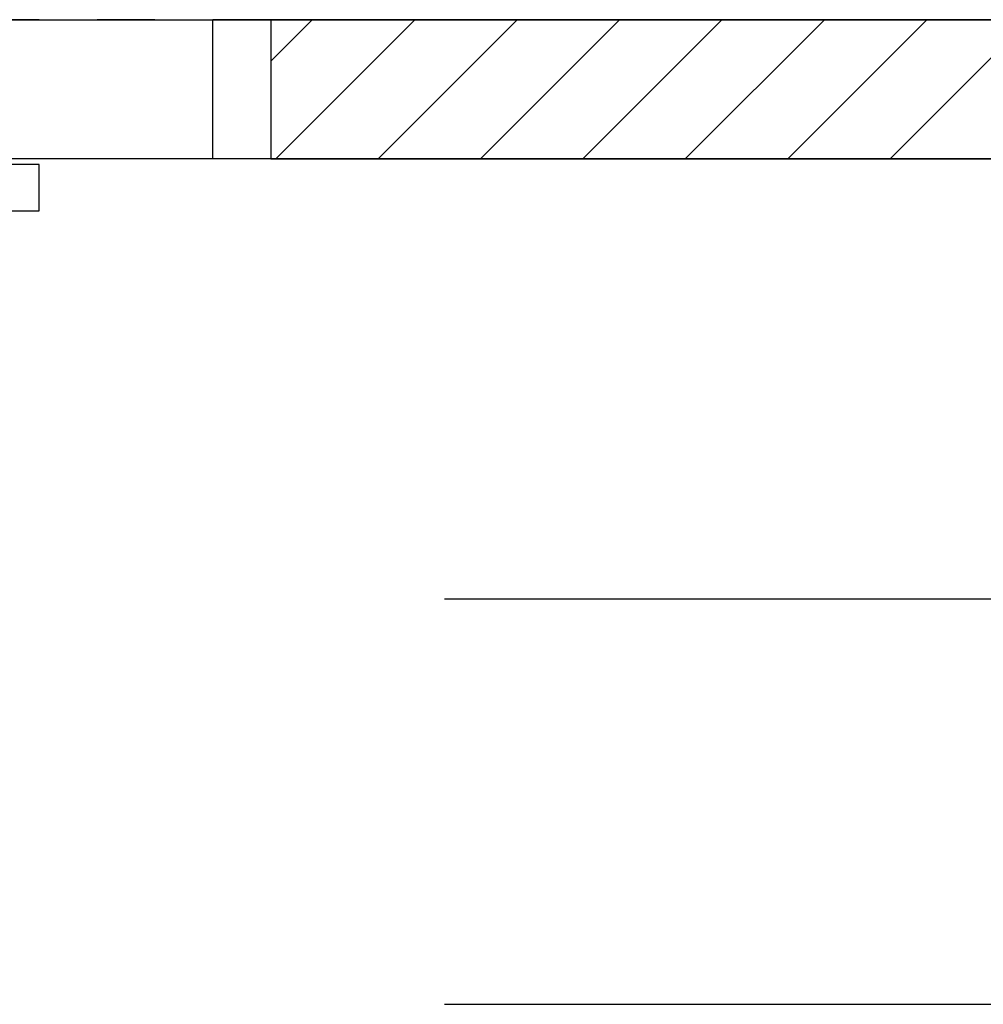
# Model space of a CAD drawing. Header units: millimetres. Extents: x 599892 to 1424040, y -105982 to -25022.
# Tile 12 of 25: x 602798 to 602881, y -27317 to -27232. Entities that reach past the tile are written whole.
import ezdxf

# ---------------------------------------------------------------- set-up
doc = ezdxf.new("R2010")
doc.units = ezdxf.units.MM
doc.header["$MEASUREMENT"] = 0
doc.linetypes.add('Przerywana 1_100', pattern=[100, 50, -50])
for name, color, linetype, lineweight in [('Drzwi ArchiCAD', 7, 'Continuous', 25), ('Drzwi ArchiCAD_Nr_pióra__4', 7, 'Continuous', 25), ('Drzwi ArchiCAD_Nr_pióra__82', 7, 'Continuous', 25), ('Opisy', 7, 'Continuous', 25), ('Ściany_Nr_pióra__20', 7, 'Continuous', 25), ('Ściany_Nr_pióra__21', 7, 'Continuous', 25), ('Ściany_Nr_pióra__4', 7, 'Continuous', 25), ('Ściany_Nr_pióra__82', 7, 'Continuous', 25)]:
    doc.layers.add(name, color=color, linetype=linetype, lineweight=lineweight)

# ---------------------------------------------------------------- blocks, each defined once
blk = doc.blocks.new('D1 Drzwi zew.przesuwne 13_2')
at = {"layer": 'Drzwi ArchiCAD_Nr_pióra__4', "linetype": 'Continuous'}
for p, q in [((700, 165), (-300, 165)), ((-300, 165), (-300, 125)), ((700, 125), (700, 165)), ((-300, 125), (700, 125))]:
    blk.add_line(p, q, dxfattribs=at)
at = {"layer": 'Drzwi ArchiCAD_Nr_pióra__82', "linetype": 'Przerywana 1_100'}
for p, q in [((-500, 120), (500, 120)), ((-500, 0), (500, 0))]:
    blk.add_line(p, q, dxfattribs=at)

msp = doc.modelspace()

# ---------------------------------------------------------------- hatches: boundary and pattern name
at = {"layer": 'Ściany_Nr_pióra__20', "linetype": 'Continuous'}
h = msp.add_hatch(dxfattribs=at)
h.set_pattern_fill('Bloczki_ceramiczne', color=256, scale=0.1, angle=90, style=0, pattern_type=2)
h.set_pattern_definition([(45, (600207.518, -59625.8733), (-4.4194174, 4.4194174), [])])
h.paths.add_polyline_path([(602884.807, -27243.971), (602909.807, -27231.971), (602819.807, -27231.971), (602819.807, -27243.971)])

# ---------------------------------------------------------------- linework, layer by layer
at = {"layer": 'Opisy', "linetype": 'Continuous'}
for p, q in [((602634.807, -27231.971), (602909.807, -27231.971)), ((602884.807, -27243.971), (602635.807, -27243.971))]:
    msp.add_line(p, q, dxfattribs=at)
at = {"layer": 'Ściany_Nr_pióra__21', "linetype": 'Continuous'}
msp.add_line((602819.807, -27231.971), (602819.807, -27243.971), dxfattribs=at)
at = {"layer": 'Ściany_Nr_pióra__21', "linetype": 'Continuous', "flags": 128}
for points in [[(602909.807, -27231.971), (602819.807, -27231.971)], [(602819.807, -27243.971), (602884.807, -27243.971)]]:
    msp.add_lwpolyline(points, dxfattribs=at)
at = {"layer": 'Ściany_Nr_pióra__4', "linetype": 'Continuous'}
for p, q in [((602814.807, -27243.971), (602814.807, -27231.971)), ((602814.807, -27231.971), (602819.807, -27231.971)), ((602819.807, -27231.971), (602819.807, -27243.971)), ((602819.807, -27243.971), (602814.807, -27243.971))]:
    msp.add_line(p, q, dxfattribs=at)
at = {"layer": 'Ściany_Nr_pióra__82', "linetype": 'Przerywana 1_100'}
for p, q in [((602634.807, -27281.971), (603207.807, -27281.971)), ((602634.807, -27316.971), (603207.807, -27316.971))]:
    msp.add_line(p, q, dxfattribs=at)

# ---------------------------------------------------------------- block references
at = {"layer": 'Drzwi ArchiCAD', "linetype": 'Continuous', "xscale": 0.1, "yscale": 0.1, "zscale": 100, "rotation": 180}
msp.add_blockref('D1 Drzwi zew.przesuwne 13_2', (602769.807, -27231.971), dxfattribs=at)

doc.saveas('drawing.dxf')
